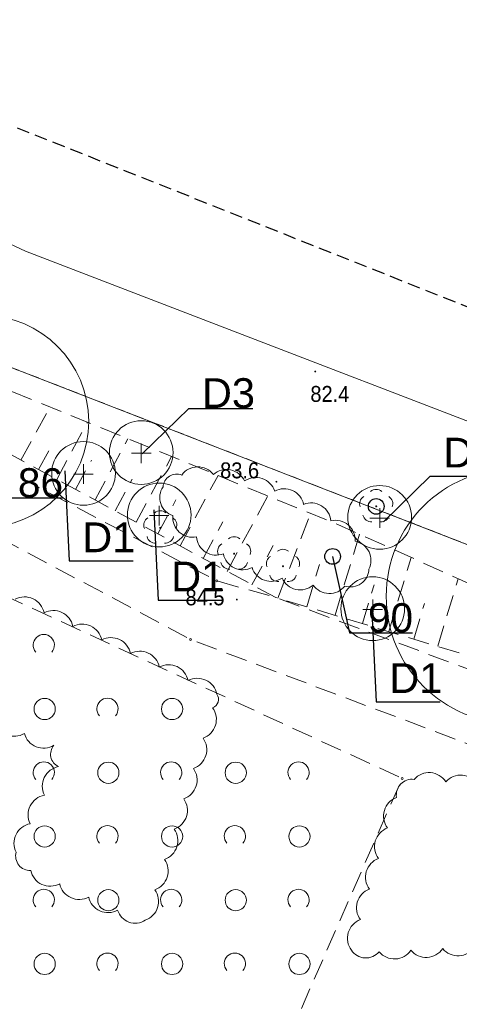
# Model space of a CAD drawing. Header units: metres. Extents: x 6540907 to 6541833, y 5893434 to 5894895.
# Tile 128 of 256: x 6541266 to 6541286, y 5894238 to 5894284. Entities that reach past the tile are written whole.
import ezdxf
from ezdxf import colors
from ezdxf.entities.mleader import LeaderData, LeaderLine
from ezdxf.math import Vec2, Vec3

# ---------------------------------------------------------------- set-up
doc = ezdxf.new("R2010")
doc.units = ezdxf.units.M
doc.header["$MEASUREMENT"] = 0
for name, pattern in [('1.0_0.5', [1.5, 1, -0.5]), ('2', [0.9, 0.6, -0.3]), ('219-500', [0, 0]), ('egug-500', [1, 0.5, -0.5])]:
    doc.linetypes.add(name, pattern=pattern)
doc.layers.get('0').update_dxf_attribs({"color": 2, "linetype": 'CONTINUOUS', "lineweight": 5})
for name, color, linetype, lineweight in [('140-Punkty robocze', 251, 'CONTINUOUS', 9), ('218-kontur użytku gruntowego', 251, 'CONTINUOUS', 9), ('219-działka ewidencyjna', 152, 'CONTINUOUS', 18), ('chodnik', 251, 'CONTINUOUS', 9), ('drzewo liściaste', 251, 'CONTINUOUS', 9), ('pikieta naturalna', 251, 'CONTINUOUS', 9), ('pikieta naturalna-Atr2', 251, 'CONTINUOUS', 9), ('skarpa nieumocniona', 251, 'CONTINUOUS', 9), ('woda stojąca', 251, 'CONTINUOUS', 9), ('z_i_drzewa_liściste_korony', 66, 'CONTINUOUS', 20), ('z_i_drzewa_opis', 7, 'CONTINUOUS', 25), ('z_n_kom_alnus glutinosa', 162, 'CONTINUOUS', 20), ('z_nas_kom_populus tremula', 162, 'CONTINUOUS', 20), ('z_nas_kom_salix', 162, 'CONTINUOUS', 20), ('zadrzewienie  zakrzewienie', 252, 'CONTINUOUS', 15), ('Zakres', 252, 'CONTINUOUS', 15)]:
    doc.layers.add(name, color=color, linetype=linetype, lineweight=lineweight)
doc.layers.add('z_i_masywy_grupy', color=7, linetype='CONTINUOUS', lineweight=13, true_color=0x7f926c)
doc.styles.add('Opisowy', font='arial.ttf')
doc.styles.get("Standard").update_dxf_attribs({"font": 'Arial', "width": 0.75})

# ---------------------------------------------------------------- blocks, each defined once
blk = doc.blocks.new('PW01')
at = {"linetype": 'Continuous', "lineweight": 13}
h = blk.add_hatch(color=0, dxfattribs=at)
edge = h.paths.add_edge_path()
edge.add_arc((0, 0), 0.045, 0, 360)
blk = doc.blocks.new('OTZK1')
at = {"color": 0, "linetype": 'Continuous'}
blk.add_circle((0, 0), 0.5, dxfattribs=at)
blk = doc.blocks.new('OTZK2')
at = {"color": 0, "linetype": 'Continuous'}
blk.add_arc((0, 0), 0.5, 318.85, 221.162, dxfattribs=at)
blk = doc.blocks.new('OP021')
at = {"linetype": 'Continuous', "lineweight": 13}
h = blk.add_hatch(color=0, dxfattribs=at)
edge = h.paths.add_edge_path()
edge.add_arc((0, 0), 0.05, 0, 360)
at = {"color": 0, "linetype": 'Continuous', "lineweight": 13}
for centre, start, end in [((-0.38, 0.124), 121.308, 202.548), ((0, 0.4), 49.272, 130.728), ((0.38, 0.124), 337.452, 58.692), ((-0.235, -0.324), 193.221, 274.871), ((0.235, -0.324), 265.129, 346.779)]:
    blk.add_arc(centre, 0.4, start, end, dxfattribs=at)
blk = doc.blocks.new('PIKIETA')
at = {"color": 0}
blk.add_circle((0, 0), 0.045, dxfattribs=at)
blk = doc.blocks.new('_None')
blk = doc.blocks.new('punkt')
h = blk.add_hatch()
h.set_pattern_fill('ANSI32', color=256, scale=0.2)
h.set_pattern_definition([(45, (-4781848.87, -5644337.08), (-1.34703841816, 1.34703841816), []), (45, (-4781847.972, -5644337.08), (-1.34703841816, 1.34703841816), [])])
edge = h.paths.add_edge_path()
edge.add_arc((0, 0), 0.243, 0, 360)
blk.add_circle((0, 0), 0.243)
blk = doc.blocks.new('d')
at = {"linetype": 'Continuous'}
for points in [[(0.461, 0), (-0.461, 0)], [(0, 0.461), (0, -0.461)]]:
    blk.add_lwpolyline(points, dxfattribs=at)
blk.add_circle((0, 0.031), 1.5, dxfattribs=at)

msp = doc.modelspace()

# ---------------------------------------------------------------- linework, layer by layer
at = {"layer": '218-kontur użytku gruntowego', "linetype": 'egug-500', "lineweight": 18, "flags": 128}
for points in [[(6541308.83, 5894251.038), (6541244.66, 5894275.948)], [(6541244.66, 5894275.948), (6541308.83, 5894251.038)]]:
    msp.add_lwpolyline(points, dxfattribs=at)
at = {"layer": '219-działka ewidencyjna', "linetype": '219-500', "lineweight": 18, "flags": 128}
msp.add_lwpolyline([(6541308.83, 5894251.038), (6541244.66, 5894275.948)], dxfattribs=at)
at = {"layer": 'chodnik', "linetype": '1.0_0.5', "lineweight": 18, "flags": 128}
msp.add_lwpolyline([(6541148.09, 5894266.608), (6541121.4, 5894253.108), (6541122.75, 5894251.218), (6541149.27, 5894263.848), (6541185.84, 5894277.468), (6541214.53, 5894280.958), (6541220.14, 5894280.468), (6541232.78, 5894276.948), (6541273.74, 5894255.128), (6541292.32, 5894248.138), (6541299.58, 5894246.488), (6541311.46, 5894246.228), (6541320.71, 5894247.928), (6541358.75, 5894259.418), (6541381.84, 5894259.168), (6541383.11, 5894258.688), (6541394.29, 5894255.868), (6541417.15, 5894246.908), (6541419.74, 5894244.818), (6541430.87, 5894235.068), (6541433.75, 5894232.708), (6541442.13, 5894221.108), (6541450.88, 5894208.258), (6541461.26, 5894194.908), (6541472.88, 5894183.518), (6541484.16, 5894175.358), (6541492.85, 5894170.438), (6541512, 5894163.558), (6541515.21, 5894162.958), (6541516.3, 5894165.558), (6541512.94, 5894166.398), (6541494.11, 5894173.178), (6541485.78, 5894177.878), (6541474.82, 5894185.818), (6541463.5, 5894196.908), (6541453.3, 5894210.018), (6541444.59, 5894222.828), (6541435.95, 5894234.788), (6541432.81, 5894237.358), (6541421.67, 5894247.118), (6541418.67, 5894249.528), (6541395.21, 5894258.728), (6541384.01, 5894261.548), (6541382.4, 5894262.168), (6541358.33, 5894262.418), (6541320.17, 5894250.908), (6541310.58, 5894248.848), (6541305.73, 5894248.828), (6541301.24, 5894249.028), (6541301.24, 5894249.028), (6541293.42, 5894251.278), (6541277.75, 5894257.108), (6541274.98, 5894257.888), (6541233.63, 5894279.558), (6541220.53, 5894283.528), (6541214.73, 5894283.598), (6541185.16, 5894280.418)], close=True, dxfattribs=at)
at = {"layer": 'skarpa nieumocniona', "linetype": '1.0_0.5', "lineweight": 18, "flags": 128}
msp.add_lwpolyline([(6541238.86, 5894282.658), (6541222.53, 5894292.678), (6541210.27, 5894298.348), (6541202.83, 5894299.098), (6541175.26, 5894298.768), (6541172.11, 5894297.428), (6541146.54, 5894285.048), (6541121.4, 5894270.348), (6541116.81, 5894264.988), (6541123.07, 5894268.238), (6541147.87, 5894282.508), (6541176.95, 5894296.368), (6541201.06, 5894296.188), (6541202.53, 5894296.088), (6541208.92, 5894295.108), (6541221.57, 5894290.368), (6541245.99, 5894275.438), (6541263.08, 5894265.018), (6541277.75, 5894257.108), (6541302.09, 5894249.758), (6541317.41, 5894250.828), (6541352.27, 5894260.858), (6541358.33, 5894262.418), (6541366.33, 5894262.978), (6541360.81, 5894263.338), (6541351.4, 5894263.938), (6541327.52, 5894257.608), (6541315.64, 5894254.238), (6541306.2, 5894252.618), (6541295.24, 5894253.978), (6541280.67, 5894260.548), (6541263.34, 5894267.618), (6541258.09, 5894270.738)], close=True, dxfattribs=at)
for points in [[(6541265.75, 5894263.578), (6541267.11, 5894266.078)], [(6541267.44, 5894262.668), (6541268.88, 5894265.358)], [(6541269.24, 5894261.698), (6541270.79, 5894264.578)], [(6541266.58, 5894263.128), (6541267.28, 5894264.428)], [(6541271.17, 5894260.658), (6541272.84, 5894263.748)], [(6541268.32, 5894262.188), (6541269.07, 5894263.578)], [(6541270.19, 5894261.188), (6541270.99, 5894262.678)], [(6541273.24, 5894259.538), (6541275.03, 5894262.848)], [(6541275.46, 5894258.338), (6541277.38, 5894261.888)], [(6541272.19, 5894260.108), (6541273.05, 5894261.708)], [(6541277.85, 5894257.078), (6541279.4, 5894261.068)], [(6541274.33, 5894258.948), (6541275.26, 5894260.668)], [(6541280.54, 5894256.268), (6541281.7, 5894260.088)], [(6541276.63, 5894257.708), (6541277.62, 5894259.548)], [(6541283.07, 5894255.498), (6541284.12, 5894258.988)], [(6541279.21, 5894256.668), (6541279.81, 5894258.658)], [(6541281.83, 5894255.878), (6541282.38, 5894257.698)], [(6541285.38, 5894254.808), (6541286.34, 5894257.988)], [(6541284.25, 5894255.148), (6541284.75, 5894256.818)]]:
    msp.add_lwpolyline(points, dxfattribs=at)
at = {"layer": 'woda stojąca', "linetype": 'Continuous', "lineweight": 18, "flags": 128}
msp.add_lwpolyline([(6541063.19, 5894246.088), (6541068.21, 5894250.668), (6541072.59, 5894255.888), (6541074.57, 5894258.978), (6541086.39, 5894262.458), (6541096.18, 5894263.598), (6541105.39, 5894267.078), (6541116.8, 5894272.458), (6541141.83, 5894291.668), (6541172.37, 5894303.688), (6541190.02, 5894309.528), (6541205.73, 5894305.568), (6541217.2, 5894301.948), (6541235.79, 5894287.538), (6541265.97, 5894273.418), (6541297.72, 5894261.208), (6541316.24, 5894260.738), (6541351.89, 5894275.738), (6541367.34, 5894279.258), (6541389.88, 5894276.588)], dxfattribs=at)
at = {"layer": 'z_i_drzewa_liściste_korony', "linetype": 'Continuous'}
for centre, radius in [((6541263.941, 5894265.395), 5), ((6541288.952, 5894257.164), 6)]:
    msp.add_circle(centre, radius, dxfattribs=at)
at = {"layer": 'z_i_masywy_grupy', "linetype": 'Continuous'}
msp.add_lwpolyline([(6541272.441, 5894262.317, 0.5), (6541272.902, 5894260.963, 0.5), (6541274.013, 5894259.961, 0.5), (6541275.281, 5894259.162, 0.5), (6541276.635, 5894258.519, 0.5), (6541278.049, 5894258.02, 0.5), (6541279.511, 5894257.69, 0.5), (6541281.005, 5894257.645, 0.5), (6541282.136, 5894258.442, 0.5), (6541281.493, 5894259.751, 0.5), (6541280.349, 5894260.718, 0.5), (6541279.064, 5894261.49, 0.5), (6541277.701, 5894262.114, 0.5), (6541276.281, 5894262.593, 0.5), (6541274.813, 5894262.893, 0.5), (6541273.32, 5894262.874, 0.5)], format="xyb", close=True, dxfattribs=at)
for points in [[(6541264.517, 5894251.263, 0.5), (6541265.909, 5894250.706, 0.5), (6541267.302, 5894250.148, 0.5), (6541267.519, 5894249.142, 0.5), (6541266.852, 5894247.798, 0.5), (6541266.186, 5894246.454, 0.5), (6541265.519, 5894245.11, 0.5), (6541266.208, 5894244.248, 0.5), (6541267.573, 5894243.626, 0.5), (6541268.938, 5894243.003, 0.5), (6541270.303, 5894242.381, 0.5), (6541271.601, 5894241.91, 0.5), (6541272.054, 5894243.34, 0.5), (6541272.508, 5894244.769, 0.5), (6541272.962, 5894246.199, 0.5), (6541273.416, 5894247.629, 0.5), (6541273.87, 5894249.059, 0.5), (6541274.324, 5894250.488, 0.5), (6541274.778, 5894251.918, 0.5), (6541274.979, 5894252.553, 0.5), (6541273.622, 5894253.192, 0.5), (6541272.265, 5894253.831, 0.5), (6541270.908, 5894254.47, 0.5), (6541269.551, 5894255.108, 0.5), (6541268.193, 5894255.747, 0.5), (6541266.836, 5894256.386, 0.5), (6541265.479, 5894257.025, 0.5)], [(6541287.256, 5894248.31, 0.5), (6541285.761, 5894248.427, 0.5), (6541284.265, 5894248.543, 0.5), (6541283.436, 5894247.693, 0.5), (6541283.011, 5894246.254, 0.5), (6541282.586, 5894244.815, 0.5), (6541282.161, 5894243.377, 0.5), (6541281.736, 5894241.938, 0.5), (6541281.311, 5894240.5, 0.5), (6541282.617, 5894240.423, 0.5), (6541284.115, 5894240.497, 0.5), (6541285.613, 5894240.572, 0.5), (6541287.112, 5894240.647, 0.5)]]:
    msp.add_lwpolyline(points, format="xyb", dxfattribs=at)
at = {"layer": 'zadrzewienie  zakrzewienie', "linetype": '1.0_0.5', "lineweight": 18, "flags": 128}
msp.add_lwpolyline([(6541044.04, 5894156.768), (6541052.84, 5894163.428), (6541069.7, 5894175.078), (6541101.31, 5894200.358), (6541129.24, 5894208.168), (6541152.03, 5894225.128), (6541169.97, 5894235.268), (6541187.83, 5894231.338), (6541224.49, 5894232.178), (6541248.1, 5894226.278), (6541267.08, 5894210.648), (6541283.7, 5894248.588), (6541223.9, 5894276.088), (6541201.6, 5894276.988), (6541164.6, 5894267.588), (6541087.7, 5894232.188), (6541061.02, 5894214.688), (6541036.66, 5894196.188), (6541017.58, 5894183.318), (6541015.78, 5894180.798), (6541016.59, 5894177.738), (6541020.64, 5894173.868)], close=True, dxfattribs=at)
at = {"layer": 'Zakres', "linetype": '2', "lineweight": 25, "flags": 128}
msp.add_lwpolyline([(6541682.61, 5894095.007), (6541557.28, 5894200.188), (6541380.44, 5894273.688), (6541307.38, 5894262.598), (6541211.66, 5894300.638), (6541170.76, 5894305.568), (6541137.92, 5894291.268), (6541058.11, 5894283.298), (6540997.5, 5894230.068), (6540930.81, 5894138.998)], dxfattribs=at)

# ---------------------------------------------------------------- block references
at = {"layer": '140-Punkty robocze', "linetype": 'Continuous', "lineweight": 13}
for p in [(6541274.98, 5894257.888), (6541273.74, 5894255.128), (6541283.7, 5894248.588)]:
    msp.add_blockref('PIKIETA', p, dxfattribs=at)
at = {"layer": 'drzewo liściaste', "linetype": 'Continuous', "lineweight": 18}
for p in [(6541282.48, 5894261.398), (6541282.48, 5894261.398), (6541282.48, 5894261.398), (6541272.31, 5894260.388), (6541272.31, 5894260.388), (6541272.31, 5894260.388), (6541275.79, 5894259.168), (6541275.79, 5894259.168), (6541275.79, 5894259.168), (6541278.09, 5894258.578), (6541278.09, 5894258.578), (6541278.09, 5894258.578)]:
    msp.add_blockref('OP021', p, dxfattribs=at)
at = {"layer": 'pikieta naturalna', "linetype": 'Continuous', "lineweight": 13}
for p in [(6541279.61, 5894267.748), (6541277.78, 5894262.558), (6541275.92, 5894257.008)]:
    msp.add_blockref('PW01', p, dxfattribs=at)
at = {"layer": 'z_i_drzewa_opis', "ltscale": 0.01, "xscale": 1.520278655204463, "yscale": 1.520278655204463, "zscale": 1.520278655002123}
for p in [(6541282.481, 5894261.395), (6541280.428, 5894259.038)]:
    msp.add_blockref('punkt', p, dxfattribs=at)
at = {"layer": 'z_n_kom_alnus glutinosa', "linetype": 'Continuous'}
for p in [(6541268.695, 5894262.919), (6541272.26, 5894260.96), (6541282.317, 5894256.549)]:
    msp.add_blockref('d', p, dxfattribs=at)
at = {"layer": 'z_nas_kom_populus tremula', "linetype": 'Continuous'}
msp.add_blockref('d', (6541282.644, 5894260.847), dxfattribs=at)
at = {"layer": 'z_nas_kom_salix', "linetype": 'Continuous'}
msp.add_blockref('d', (6541271.414, 5894263.9), dxfattribs=at)
at = {"layer": 'zadrzewienie  zakrzewienie', "linetype": 'Continuous', "lineweight": 18}
for name, p in [('OTZK2', (6541266.824, 5894254.865)), ('OTZK1', (6541266.866, 5894251.854)), ('OTZK2', (6541269.824, 5894251.865)), ('OTZK1', (6541272.866, 5894251.854)), ('OTZK2', (6541266.824, 5894248.865)), ('OTZK1', (6541269.866, 5894248.854)), ('OTZK2', (6541272.824, 5894248.865)), ('OTZK1', (6541275.866, 5894248.854)), ('OTZK2', (6541278.824, 5894248.865)), ('OTZK1', (6541266.866, 5894245.854)), ('OTZK2', (6541269.824, 5894245.865)), ('OTZK1', (6541272.866, 5894245.854)), ('OTZK2', (6541275.824, 5894245.865)), ('OTZK1', (6541278.866, 5894245.854)), ('OTZK2', (6541266.824, 5894242.865)), ('OTZK1', (6541269.866, 5894242.854)), ('OTZK2', (6541272.824, 5894242.865)), ('OTZK1', (6541275.866, 5894242.854)), ('OTZK2', (6541278.824, 5894242.865)), ('OTZK2', (6541269.824, 5894239.865)), ('OTZK2', (6541275.824, 5894239.865)), ('OTZK1', (6541266.866, 5894239.854)), ('OTZK1', (6541272.866, 5894239.854)), ('OTZK1', (6541278.866, 5894239.854))]:
    msp.add_blockref(name, p, dxfattribs=at)

# ---------------------------------------------------------------- texts
at = {"layer": 'pikieta naturalna-Atr2', "width": 0.9}
for s, p in [('82.4', (6541279.38, 5894266.318)), ('83.6', (6541275.13, 5894262.718)), ('84.5', (6541273.5, 5894256.738))]:
    msp.add_text(s, height=0.75, dxfattribs=at).set_placement(p)

# ---------------------------------------------------------------- leaders
at = {"layer": 'z_i_drzewa_opis'}
ml = msp.add_multileader_mtext('Standard', dxfattribs=at)
ml.set_content('D3', color=256, style='Opisowy')
ml.set_leader_properties()
ml.set_arrow_properties(name='NONE')
ml.build(insert=Vec2(0, 0))
ml.multileader.update_dxf_attribs({"has_dogleg": 0, "text_left_attachment_type": 6, "text_right_attachment_type": 5, "text_top_attachment_type": 0, "text_bottom_attachment_type": 0, "dogleg_length": 1.914, "arrow_head_size": 4.904})
ctx = ml.context
ctx.base_point, ctx.char_height, ctx.arrow_head_size, ctx.landing_gap_size, ctx.plane_origin = Vec3(6541273.658, 5894266.007), 1.4, 4.904, 0.613, Vec3(6541268.498, 5894262.938)
ctx.left_attachment, ctx.right_attachment, ctx.attachment_type = 6, 5, 2
notes = []
notes.append((ctx, [(1, (1, 1, 0), (6541271.529, 5894266.007), (1, 0), 2.128, [(0, [(6541271.453, 5894263.867), (6541273.658, 5894266.007), (6541273.658, 5894266.007), (6541273.658, 5894266.007), (6541273.658, 5894266.007), (6541273.658, 5894266.007), (6541273.658, 5894266.007), (6541273.658, 5894266.007), (6541273.658, 5894266.007), (6541273.658, 5894266.007), (6541273.658, 5894266.007), (6541273.658, 5894266.007), (6541273.658, 5894266.007), (6541273.658, 5894266.007), (6541273.658, 5894266.007), (6541273.658, 5894266.007), (6541273.658, 5894266.007), (6541273.658, 5894266.007), (6541273.658, 5894266.007), (6541273.658, 5894266.007), (6541273.658, 5894266.007), (6541273.658, 5894266.007), (6541273.658, 5894266.007), (6541273.658, 5894266.007), (6541273.658, 5894266.007), (6541273.658, 5894266.007), (6541273.658, 5894266.007), (6541273.658, 5894266.007), (6541273.658, 5894266.007), (6541273.658, 5894266.007), (6541273.658, 5894266.007), (6541273.658, 5894266.007), (6541273.658, 5894266.007), (6541273.658, 5894266.007), (6541273.658, 5894266.007), (6541273.658, 5894266.007), (6541273.658, 5894266.007), (6541273.658, 5894266.007), (6541273.658, 5894266.007), (6541273.658, 5894266.007), (6541273.658, 5894266.007), (6541273.658, 5894266.007), (6541273.658, 5894266.007), (6541273.658, 5894266.007), (6541273.658, 5894266.007), (6541273.658, 5894266.007), (6541273.658, 5894266.007), (6541273.658, 5894266.007), (6541273.658, 5894266.007), (6541273.658, 5894266.007), (6541273.658, 5894266.007), (6541273.658, 5894266.007), (6541273.658, 5894266.007), (6541273.658, 5894266.007), (6541273.658, 5894266.007), (6541273.658, 5894266.007), (6541273.658, 5894266.007), (6541273.658, 5894266.007), (6541273.658, 5894266.007), (6541273.658, 5894266.007), (6541273.658, 5894266.007), (6541273.658, 5894266.007), (6541273.658, 5894266.007), (6541273.658, 5894266.007), (6541273.658, 5894266.007), (6541273.658, 5894266.007), (6541273.658, 5894266.007), (6541273.658, 5894266.007), (6541273.658, 5894266.007), (6541273.658, 5894266.007), (6541273.658, 5894266.007), (6541273.658, 5894266.007), (6541273.658, 5894266.007), (6541273.658, 5894266.007), (6541273.658, 5894266.007), (6541273.658, 5894266.007), (6541273.658, 5894266.007), (6541273.658, 5894266.007), (6541273.658, 5894266.007), (6541273.658, 5894266.007), (6541273.658, 5894266.007), (6541273.658, 5894266.007), (6541273.658, 5894266.007), (6541273.658, 5894266.007), (6541273.658, 5894266.007), (6541273.658, 5894266.007), (6541273.658, 5894266.007), (6541273.658, 5894266.007), (6541273.658, 5894266.007), (6541273.658, 5894266.007), (6541273.658, 5894266.007), (6541273.658, 5894266.007), (6541273.658, 5894266.007), (6541273.658, 5894266.007), (6541273.658, 5894266.007), (6541273.658, 5894266.007), (6541273.658, 5894266.007), (6541273.658, 5894266.007), (6541273.658, 5894266.007), (6541273.658, 5894266.007), (6541273.658, 5894266.007), (6541273.658, 5894266.007), (6541273.658, 5894266.007), (6541273.658, 5894266.007), (6541273.658, 5894266.007), (6541273.658, 5894266.007), (6541273.658, 5894266.007), (6541273.658, 5894266.007), (6541273.658, 5894266.007), (6541273.658, 5894266.007), (6541273.658, 5894266.007), (6541273.658, 5894266.007), (6541273.658, 5894266.007), (6541273.658, 5894266.007), (6541273.658, 5894266.007), (6541273.658, 5894266.007), (6541273.658, 5894266.007), (6541273.658, 5894266.007), (6541273.658, 5894266.007), (6541273.658, 5894266.007), (6541273.658, 5894266.007), (6541273.658, 5894266.007)], 256, [])])]))
ctx.mtext.insert, ctx.mtext.flow_direction = Vec3(6541274.271, 5894267.432), 5
ml = msp.add_multileader_mtext('Standard', dxfattribs=at)
ml.set_content('86', color=256, style='Opisowy')
ml.set_leader_properties()
ml.set_arrow_properties(name='NONE')
ml.build(insert=Vec2(0, 0))
ml.multileader.update_dxf_attribs({"has_dogleg": 0, "text_left_attachment_type": 6, "text_right_attachment_type": 5, "text_top_attachment_type": 0, "text_bottom_attachment_type": 0, "dogleg_length": 1.914, "arrow_head_size": 7.005})
ctx = ml.context
ctx.base_point, ctx.char_height, ctx.arrow_head_size, ctx.landing_gap_size, ctx.plane_origin = Vec3(6541264.73, 5894261.803), 1.3683, 7.005, 0.876, Vec3(6541257.358, 5894257.419)
ctx.left_attachment, ctx.right_attachment, ctx.attachment_type = 6, 5, 2
notes.append((ctx, [(1, (1, 1, 0), (6541261.689, 5894261.803), (1, 0), 3.041, [(0, [(6541263.941, 5894265.395), (6541264.73, 5894261.803), (6541264.73, 5894261.803), (6541264.73, 5894261.803), (6541264.73, 5894261.803), (6541264.73, 5894261.803), (6541264.73, 5894261.803), (6541264.73, 5894261.803), (6541264.73, 5894261.803), (6541264.73, 5894261.803), (6541264.73, 5894261.803), (6541264.73, 5894261.803), (6541264.73, 5894261.803), (6541264.73, 5894261.803), (6541264.73, 5894261.803), (6541264.73, 5894261.803), (6541264.73, 5894261.803), (6541264.73, 5894261.803), (6541264.73, 5894261.803), (6541264.73, 5894261.803), (6541264.73, 5894261.803), (6541264.73, 5894261.803), (6541264.73, 5894261.803), (6541264.73, 5894261.803), (6541264.73, 5894261.803), (6541264.73, 5894261.803), (6541264.73, 5894261.803), (6541264.73, 5894261.803), (6541264.73, 5894261.803), (6541264.73, 5894261.803), (6541264.73, 5894261.803), (6541264.73, 5894261.803), (6541264.73, 5894261.803), (6541264.73, 5894261.803), (6541264.73, 5894261.803), (6541264.73, 5894261.803), (6541264.73, 5894261.803), (6541264.73, 5894261.803), (6541264.73, 5894261.803), (6541264.73, 5894261.803), (6541264.73, 5894261.803), (6541264.73, 5894261.803), (6541264.73, 5894261.803), (6541264.73, 5894261.803), (6541264.73, 5894261.803), (6541264.73, 5894261.803), (6541264.73, 5894261.803), (6541264.73, 5894261.803), (6541264.73, 5894261.803), (6541264.73, 5894261.803), (6541264.73, 5894261.803), (6541264.73, 5894261.803), (6541264.73, 5894261.803), (6541264.73, 5894261.803), (6541264.73, 5894261.803), (6541264.73, 5894261.803), (6541264.73, 5894261.803), (6541264.73, 5894261.803), (6541264.73, 5894261.803), (6541264.73, 5894261.803), (6541264.73, 5894261.803), (6541264.73, 5894261.803), (6541264.73, 5894261.803), (6541264.73, 5894261.803), (6541264.73, 5894261.803), (6541264.73, 5894261.803), (6541264.73, 5894261.803), (6541264.73, 5894261.803), (6541264.73, 5894261.803), (6541264.73, 5894261.803), (6541264.73, 5894261.803), (6541264.73, 5894261.803), (6541264.73, 5894261.803), (6541264.73, 5894261.803), (6541264.73, 5894261.803), (6541264.73, 5894261.803), (6541264.73, 5894261.803), (6541264.73, 5894261.803), (6541264.73, 5894261.803), (6541264.73, 5894261.803), (6541264.73, 5894261.803), (6541264.73, 5894261.803), (6541264.73, 5894261.803), (6541264.73, 5894261.803), (6541264.73, 5894261.803), (6541264.73, 5894261.803), (6541264.73, 5894261.803), (6541264.73, 5894261.803), (6541264.73, 5894261.803), (6541264.73, 5894261.803), (6541264.73, 5894261.803), (6541264.73, 5894261.803), (6541264.73, 5894261.803), (6541264.73, 5894261.803), (6541264.73, 5894261.803), (6541264.73, 5894261.803), (6541264.73, 5894261.803), (6541264.73, 5894261.803), (6541264.73, 5894261.803), (6541264.73, 5894261.803), (6541264.73, 5894261.803), (6541264.73, 5894261.803), (6541264.73, 5894261.803), (6541264.73, 5894261.803), (6541264.73, 5894261.803), (6541264.73, 5894261.803), (6541264.73, 5894261.803), (6541264.73, 5894261.803), (6541264.73, 5894261.803), (6541264.73, 5894261.803), (6541264.73, 5894261.803), (6541264.73, 5894261.803), (6541264.73, 5894261.803), (6541264.73, 5894261.803), (6541264.73, 5894261.803), (6541264.73, 5894261.803), (6541264.73, 5894261.803), (6541264.73, 5894261.803), (6541264.73, 5894261.803), (6541264.73, 5894261.803), (6541264.73, 5894261.803), (6541264.73, 5894261.803), (6541264.73, 5894261.803), (6541264.73, 5894261.803), (6541264.73, 5894261.803), (6541264.73, 5894261.803)], 256, [])])]))
ctx.mtext.insert, ctx.mtext.flow_direction = Vec3(6541265.605, 5894263.194), 5
ml = msp.add_multileader_mtext('Standard', dxfattribs=at)
ml.set_content('D2', color=256, style='Opisowy')
ml.set_leader_properties()
ml.set_arrow_properties(name='NONE')
ml.build(insert=Vec2(0, 0))
ml.multileader.update_dxf_attribs({"has_dogleg": 0, "text_left_attachment_type": 6, "text_right_attachment_type": 5, "text_top_attachment_type": 0, "text_bottom_attachment_type": 0, "dogleg_length": 1.914, "arrow_head_size": 4.904})
ctx = ml.context
ctx.base_point, ctx.char_height, ctx.arrow_head_size, ctx.landing_gap_size, ctx.plane_origin = Vec3(6541285.027, 5894262.815), 1.4, 4.904, 0.613, Vec3(6541279.868, 5894259.747)
ctx.left_attachment, ctx.right_attachment, ctx.attachment_type = 6, 5, 2
notes.append((ctx, [(1, (1, 1, 0), (6541282.899, 5894262.815), (1, 0), 2.128, [(0, [(6541282.823, 5894260.676), (6541285.027, 5894262.815), (6541285.027, 5894262.815), (6541285.027, 5894262.815), (6541285.027, 5894262.815), (6541285.027, 5894262.815), (6541285.027, 5894262.815), (6541285.027, 5894262.815), (6541285.027, 5894262.815), (6541285.027, 5894262.815), (6541285.027, 5894262.815), (6541285.027, 5894262.815), (6541285.027, 5894262.815), (6541285.027, 5894262.815), (6541285.027, 5894262.815), (6541285.027, 5894262.815), (6541285.027, 5894262.815), (6541285.027, 5894262.815), (6541285.027, 5894262.815), (6541285.027, 5894262.815), (6541285.027, 5894262.815), (6541285.027, 5894262.815), (6541285.027, 5894262.815), (6541285.027, 5894262.815), (6541285.027, 5894262.815), (6541285.027, 5894262.815), (6541285.027, 5894262.815), (6541285.027, 5894262.815), (6541285.027, 5894262.815), (6541285.027, 5894262.815), (6541285.027, 5894262.815), (6541285.027, 5894262.815), (6541285.027, 5894262.815), (6541285.027, 5894262.815), (6541285.027, 5894262.815), (6541285.027, 5894262.815), (6541285.027, 5894262.815), (6541285.027, 5894262.815), (6541285.027, 5894262.815), (6541285.027, 5894262.815), (6541285.027, 5894262.815), (6541285.027, 5894262.815), (6541285.027, 5894262.815), (6541285.027, 5894262.815), (6541285.027, 5894262.815), (6541285.027, 5894262.815), (6541285.027, 5894262.815), (6541285.027, 5894262.815), (6541285.027, 5894262.815), (6541285.027, 5894262.815), (6541285.027, 5894262.815), (6541285.027, 5894262.815), (6541285.027, 5894262.815), (6541285.027, 5894262.815), (6541285.027, 5894262.815), (6541285.027, 5894262.815), (6541285.027, 5894262.815), (6541285.027, 5894262.815), (6541285.027, 5894262.815), (6541285.027, 5894262.815), (6541285.027, 5894262.815), (6541285.027, 5894262.815), (6541285.027, 5894262.815), (6541285.027, 5894262.815), (6541285.027, 5894262.815), (6541285.027, 5894262.815), (6541285.027, 5894262.815), (6541285.027, 5894262.815), (6541285.027, 5894262.815), (6541285.027, 5894262.815), (6541285.027, 5894262.815), (6541285.027, 5894262.815), (6541285.027, 5894262.815), (6541285.027, 5894262.815), (6541285.027, 5894262.815), (6541285.027, 5894262.815), (6541285.027, 5894262.815), (6541285.027, 5894262.815), (6541285.027, 5894262.815), (6541285.027, 5894262.815), (6541285.027, 5894262.815), (6541285.027, 5894262.815), (6541285.027, 5894262.815), (6541285.027, 5894262.815), (6541285.027, 5894262.815), (6541285.027, 5894262.815), (6541285.027, 5894262.815), (6541285.027, 5894262.815), (6541285.027, 5894262.815), (6541285.027, 5894262.815), (6541285.027, 5894262.815), (6541285.027, 5894262.815), (6541285.027, 5894262.815), (6541285.027, 5894262.815), (6541285.027, 5894262.815), (6541285.027, 5894262.815), (6541285.027, 5894262.815), (6541285.027, 5894262.815), (6541285.027, 5894262.815), (6541285.027, 5894262.815), (6541285.027, 5894262.815), (6541285.027, 5894262.815), (6541285.027, 5894262.815), (6541285.027, 5894262.815), (6541285.027, 5894262.815), (6541285.027, 5894262.815), (6541285.027, 5894262.815), (6541285.027, 5894262.815), (6541285.027, 5894262.815), (6541285.027, 5894262.815), (6541285.027, 5894262.815), (6541285.027, 5894262.815), (6541285.027, 5894262.815), (6541285.027, 5894262.815), (6541285.027, 5894262.815), (6541285.027, 5894262.815), (6541285.027, 5894262.815), (6541285.027, 5894262.815), (6541285.027, 5894262.815), (6541285.027, 5894262.815), (6541285.027, 5894262.815), (6541285.027, 5894262.815)], 256, [])])]))
ctx.mtext.insert, ctx.mtext.flow_direction = Vec3(6541285.64, 5894264.63), 5
ml = msp.add_multileader_mtext('Standard', dxfattribs=at)
ml.set_content('D1', color=256, style='Opisowy')
ml.set_leader_properties()
ml.set_arrow_properties(name='NONE')
ml.build(insert=Vec2(0, 0))
ml.multileader.update_dxf_attribs({"has_dogleg": 0, "text_left_attachment_type": 6, "text_right_attachment_type": 5, "text_top_attachment_type": 0, "text_bottom_attachment_type": 0, "dogleg_length": 1.914, "arrow_head_size": 4.904})
ctx = ml.context
ctx.base_point, ctx.char_height, ctx.arrow_head_size, ctx.landing_gap_size, ctx.plane_origin = Vec3(6541268.022, 5894258.826), 1.4, 4.904, 0.613, Vec3(6541262.863, 5894255.757)
ctx.left_attachment, ctx.right_attachment, ctx.attachment_type = 6, 5, 2
notes.append((ctx, [(1, (1, 1, 0), (6541265.894, 5894258.826), (1, 0), 2.128, [(0, [(6541267.816, 5894263.075), (6541268.022, 5894258.826), (6541268.022, 5894258.826), (6541268.022, 5894258.826), (6541268.022, 5894258.826), (6541268.022, 5894258.826), (6541268.022, 5894258.826), (6541268.022, 5894258.826), (6541268.022, 5894258.826), (6541268.022, 5894258.826), (6541268.022, 5894258.826), (6541268.022, 5894258.826), (6541268.022, 5894258.826), (6541268.022, 5894258.826), (6541268.022, 5894258.826), (6541268.022, 5894258.826), (6541268.022, 5894258.826), (6541268.022, 5894258.826), (6541268.022, 5894258.826), (6541268.022, 5894258.826), (6541268.022, 5894258.826), (6541268.022, 5894258.826), (6541268.022, 5894258.826), (6541268.022, 5894258.826), (6541268.022, 5894258.826), (6541268.022, 5894258.826), (6541268.022, 5894258.826), (6541268.022, 5894258.826), (6541268.022, 5894258.826), (6541268.022, 5894258.826), (6541268.022, 5894258.826), (6541268.022, 5894258.826), (6541268.022, 5894258.826), (6541268.022, 5894258.826), (6541268.022, 5894258.826), (6541268.022, 5894258.826), (6541268.022, 5894258.826), (6541268.022, 5894258.826), (6541268.022, 5894258.826), (6541268.022, 5894258.826), (6541268.022, 5894258.826), (6541268.022, 5894258.826), (6541268.022, 5894258.826), (6541268.022, 5894258.826), (6541268.022, 5894258.826), (6541268.022, 5894258.826), (6541268.022, 5894258.826), (6541268.022, 5894258.826), (6541268.022, 5894258.826), (6541268.022, 5894258.826), (6541268.022, 5894258.826), (6541268.022, 5894258.826), (6541268.022, 5894258.826), (6541268.022, 5894258.826), (6541268.022, 5894258.826), (6541268.022, 5894258.826), (6541268.022, 5894258.826), (6541268.022, 5894258.826), (6541268.022, 5894258.826), (6541268.022, 5894258.826), (6541268.022, 5894258.826), (6541268.022, 5894258.826), (6541268.022, 5894258.826), (6541268.022, 5894258.826), (6541268.022, 5894258.826), (6541268.022, 5894258.826), (6541268.022, 5894258.826), (6541268.022, 5894258.826), (6541268.022, 5894258.826), (6541268.022, 5894258.826), (6541268.022, 5894258.826), (6541268.022, 5894258.826), (6541268.022, 5894258.826), (6541268.022, 5894258.826), (6541268.022, 5894258.826), (6541268.022, 5894258.826), (6541268.022, 5894258.826), (6541268.022, 5894258.826), (6541268.022, 5894258.826), (6541268.022, 5894258.826), (6541268.022, 5894258.826), (6541268.022, 5894258.826), (6541268.022, 5894258.826), (6541268.022, 5894258.826), (6541268.022, 5894258.826), (6541268.022, 5894258.826), (6541268.022, 5894258.826), (6541268.022, 5894258.826), (6541268.022, 5894258.826), (6541268.022, 5894258.826), (6541268.022, 5894258.826), (6541268.022, 5894258.826), (6541268.022, 5894258.826), (6541268.022, 5894258.826), (6541268.022, 5894258.826), (6541268.022, 5894258.826), (6541268.022, 5894258.826), (6541268.022, 5894258.826), (6541268.022, 5894258.826), (6541268.022, 5894258.826), (6541268.022, 5894258.826), (6541268.022, 5894258.826), (6541268.022, 5894258.826), (6541268.022, 5894258.826), (6541268.022, 5894258.826), (6541268.022, 5894258.826), (6541268.022, 5894258.826), (6541268.022, 5894258.826), (6541268.022, 5894258.826), (6541268.022, 5894258.826), (6541268.022, 5894258.826), (6541268.022, 5894258.826), (6541268.022, 5894258.826), (6541268.022, 5894258.826), (6541268.022, 5894258.826), (6541268.022, 5894258.826), (6541268.022, 5894258.826), (6541268.022, 5894258.826), (6541268.022, 5894258.826), (6541268.022, 5894258.826), (6541268.022, 5894258.826), (6541268.022, 5894258.826)], 256, [])])]))
ctx.mtext.insert, ctx.mtext.flow_direction = Vec3(6541268.635, 5894260.64), 5
ml = msp.add_multileader_mtext('Standard', dxfattribs=at)
ml.set_content('D1', color=256, style='Opisowy')
ml.set_leader_properties()
ml.set_arrow_properties(name='NONE')
ml.build(insert=Vec2(0, 0))
ml.multileader.update_dxf_attribs({"has_dogleg": 0, "text_left_attachment_type": 6, "text_right_attachment_type": 5, "text_top_attachment_type": 0, "text_bottom_attachment_type": 0, "dogleg_length": 1.914, "arrow_head_size": 4.904})
ctx = ml.context
ctx.base_point, ctx.char_height, ctx.arrow_head_size, ctx.landing_gap_size, ctx.plane_origin = Vec3(6541272.211, 5894256.981), 1.4, 4.904, 0.613, Vec3(6541267.052, 5894253.912)
ctx.left_attachment, ctx.right_attachment, ctx.attachment_type = 6, 5, 2
notes.append((ctx, [(1, (1, 1, 0), (6541270.083, 5894256.981), (1, 0), 2.128, [(0, [(6541272.005, 5894261.23), (6541272.211, 5894256.981), (6541272.211, 5894256.981), (6541272.211, 5894256.981), (6541272.211, 5894256.981), (6541272.211, 5894256.981), (6541272.211, 5894256.981), (6541272.211, 5894256.981), (6541272.211, 5894256.981), (6541272.211, 5894256.981), (6541272.211, 5894256.981), (6541272.211, 5894256.981), (6541272.211, 5894256.981), (6541272.211, 5894256.981), (6541272.211, 5894256.981), (6541272.211, 5894256.981), (6541272.211, 5894256.981), (6541272.211, 5894256.981), (6541272.211, 5894256.981), (6541272.211, 5894256.981), (6541272.211, 5894256.981), (6541272.211, 5894256.981), (6541272.211, 5894256.981), (6541272.211, 5894256.981), (6541272.211, 5894256.981), (6541272.211, 5894256.981), (6541272.211, 5894256.981), (6541272.211, 5894256.981), (6541272.211, 5894256.981), (6541272.211, 5894256.981), (6541272.211, 5894256.981), (6541272.211, 5894256.981), (6541272.211, 5894256.981), (6541272.211, 5894256.981), (6541272.211, 5894256.981), (6541272.211, 5894256.981), (6541272.211, 5894256.981), (6541272.211, 5894256.981), (6541272.211, 5894256.981), (6541272.211, 5894256.981), (6541272.211, 5894256.981), (6541272.211, 5894256.981), (6541272.211, 5894256.981), (6541272.211, 5894256.981), (6541272.211, 5894256.981), (6541272.211, 5894256.981), (6541272.211, 5894256.981), (6541272.211, 5894256.981), (6541272.211, 5894256.981), (6541272.211, 5894256.981), (6541272.211, 5894256.981), (6541272.211, 5894256.981), (6541272.211, 5894256.981), (6541272.211, 5894256.981), (6541272.211, 5894256.981), (6541272.211, 5894256.981), (6541272.211, 5894256.981), (6541272.211, 5894256.981), (6541272.211, 5894256.981), (6541272.211, 5894256.981), (6541272.211, 5894256.981), (6541272.211, 5894256.981), (6541272.211, 5894256.981), (6541272.211, 5894256.981), (6541272.211, 5894256.981), (6541272.211, 5894256.981), (6541272.211, 5894256.981), (6541272.211, 5894256.981), (6541272.211, 5894256.981), (6541272.211, 5894256.981), (6541272.211, 5894256.981), (6541272.211, 5894256.981), (6541272.211, 5894256.981), (6541272.211, 5894256.981), (6541272.211, 5894256.981), (6541272.211, 5894256.981), (6541272.211, 5894256.981), (6541272.211, 5894256.981), (6541272.211, 5894256.981), (6541272.211, 5894256.981), (6541272.211, 5894256.981), (6541272.211, 5894256.981), (6541272.211, 5894256.981), (6541272.211, 5894256.981), (6541272.211, 5894256.981), (6541272.211, 5894256.981), (6541272.211, 5894256.981), (6541272.211, 5894256.981), (6541272.211, 5894256.981), (6541272.211, 5894256.981), (6541272.211, 5894256.981), (6541272.211, 5894256.981), (6541272.211, 5894256.981), (6541272.211, 5894256.981), (6541272.211, 5894256.981), (6541272.211, 5894256.981), (6541272.211, 5894256.981), (6541272.211, 5894256.981), (6541272.211, 5894256.981), (6541272.211, 5894256.981), (6541272.211, 5894256.981), (6541272.211, 5894256.981), (6541272.211, 5894256.981), (6541272.211, 5894256.981), (6541272.211, 5894256.981), (6541272.211, 5894256.981), (6541272.211, 5894256.981), (6541272.211, 5894256.981), (6541272.211, 5894256.981), (6541272.211, 5894256.981), (6541272.211, 5894256.981), (6541272.211, 5894256.981), (6541272.211, 5894256.981), (6541272.211, 5894256.981), (6541272.211, 5894256.981), (6541272.211, 5894256.981), (6541272.211, 5894256.981), (6541272.211, 5894256.981), (6541272.211, 5894256.981), (6541272.211, 5894256.981), (6541272.211, 5894256.981), (6541272.211, 5894256.981)], 256, [])])]))
ctx.mtext.insert, ctx.mtext.flow_direction = Vec3(6541272.824, 5894258.795), 5
ml = msp.add_multileader_mtext('Standard', dxfattribs=at)
ml.set_content('90', color=256, style='Opisowy')
ml.set_leader_properties()
ml.set_arrow_properties(name='NONE')
ml.build(insert=Vec2(0, 0))
ml.multileader.update_dxf_attribs({"has_dogleg": 0, "text_left_attachment_type": 6, "text_right_attachment_type": 5, "text_top_attachment_type": 0, "text_bottom_attachment_type": 0, "dogleg_length": 1.914, "arrow_head_size": 7.005})
ctx = ml.context
ctx.base_point, ctx.char_height, ctx.arrow_head_size, ctx.landing_gap_size, ctx.plane_origin = Vec3(6541281.216, 5894255.446), 1.3683, 7.005, 0.876, Vec3(6541273.845, 5894251.062)
ctx.left_attachment, ctx.right_attachment, ctx.attachment_type = 6, 5, 2
notes.append((ctx, [(1, (1, 1, 0), (6541278.176, 5894255.446), (1, 0), 3.041, [(0, [(6541280.428, 5894259.038), (6541281.216, 5894255.446), (6541281.216, 5894255.446), (6541281.216, 5894255.446), (6541281.216, 5894255.446), (6541281.216, 5894255.446), (6541281.216, 5894255.446), (6541281.216, 5894255.446), (6541281.216, 5894255.446), (6541281.216, 5894255.446), (6541281.216, 5894255.446), (6541281.216, 5894255.446), (6541281.216, 5894255.446), (6541281.216, 5894255.446), (6541281.216, 5894255.446), (6541281.216, 5894255.446), (6541281.216, 5894255.446), (6541281.216, 5894255.446), (6541281.216, 5894255.446), (6541281.216, 5894255.446), (6541281.216, 5894255.446), (6541281.216, 5894255.446), (6541281.216, 5894255.446), (6541281.216, 5894255.446), (6541281.216, 5894255.446), (6541281.216, 5894255.446), (6541281.216, 5894255.446), (6541281.216, 5894255.446), (6541281.216, 5894255.446), (6541281.216, 5894255.446), (6541281.216, 5894255.446), (6541281.216, 5894255.446), (6541281.216, 5894255.446), (6541281.216, 5894255.446), (6541281.216, 5894255.446), (6541281.216, 5894255.446), (6541281.216, 5894255.446), (6541281.216, 5894255.446), (6541281.216, 5894255.446), (6541281.216, 5894255.446), (6541281.216, 5894255.446), (6541281.216, 5894255.446), (6541281.216, 5894255.446), (6541281.216, 5894255.446), (6541281.216, 5894255.446), (6541281.216, 5894255.446), (6541281.216, 5894255.446), (6541281.216, 5894255.446), (6541281.216, 5894255.446), (6541281.216, 5894255.446), (6541281.216, 5894255.446), (6541281.216, 5894255.446), (6541281.216, 5894255.446), (6541281.216, 5894255.446), (6541281.216, 5894255.446), (6541281.216, 5894255.446), (6541281.216, 5894255.446), (6541281.216, 5894255.446), (6541281.216, 5894255.446), (6541281.216, 5894255.446), (6541281.216, 5894255.446), (6541281.216, 5894255.446), (6541281.216, 5894255.446), (6541281.216, 5894255.446), (6541281.216, 5894255.446), (6541281.216, 5894255.446), (6541281.216, 5894255.446), (6541281.216, 5894255.446), (6541281.216, 5894255.446), (6541281.216, 5894255.446), (6541281.216, 5894255.446), (6541281.216, 5894255.446), (6541281.216, 5894255.446), (6541281.216, 5894255.446), (6541281.216, 5894255.446), (6541281.216, 5894255.446), (6541281.216, 5894255.446), (6541281.216, 5894255.446), (6541281.216, 5894255.446), (6541281.216, 5894255.446), (6541281.216, 5894255.446), (6541281.216, 5894255.446), (6541281.216, 5894255.446), (6541281.216, 5894255.446), (6541281.216, 5894255.446), (6541281.216, 5894255.446), (6541281.216, 5894255.446), (6541281.216, 5894255.446), (6541281.216, 5894255.446), (6541281.216, 5894255.446), (6541281.216, 5894255.446), (6541281.216, 5894255.446), (6541281.216, 5894255.446), (6541281.216, 5894255.446), (6541281.216, 5894255.446), (6541281.216, 5894255.446), (6541281.216, 5894255.446), (6541281.216, 5894255.446), (6541281.216, 5894255.446), (6541281.216, 5894255.446), (6541281.216, 5894255.446), (6541281.216, 5894255.446), (6541281.216, 5894255.446), (6541281.216, 5894255.446), (6541281.216, 5894255.446), (6541281.216, 5894255.446), (6541281.216, 5894255.446), (6541281.216, 5894255.446), (6541281.216, 5894255.446), (6541281.216, 5894255.446), (6541281.216, 5894255.446), (6541281.216, 5894255.446), (6541281.216, 5894255.446), (6541281.216, 5894255.446), (6541281.216, 5894255.446), (6541281.216, 5894255.446), (6541281.216, 5894255.446), (6541281.216, 5894255.446), (6541281.216, 5894255.446), (6541281.216, 5894255.446), (6541281.216, 5894255.446), (6541281.216, 5894255.446), (6541281.216, 5894255.446), (6541281.216, 5894255.446), (6541281.216, 5894255.446), (6541281.216, 5894255.446)], 256, [])])]))
ctx.mtext.insert, ctx.mtext.flow_direction = Vec3(6541282.092, 5894256.837), 5
ml = msp.add_multileader_mtext('Standard', dxfattribs=at)
ml.set_content('D1', color=256, style='Opisowy')
ml.set_leader_properties()
ml.set_arrow_properties(name='NONE')
ml.build(insert=Vec2(0, 0))
ml.multileader.update_dxf_attribs({"has_dogleg": 0, "text_left_attachment_type": 6, "text_right_attachment_type": 5, "text_top_attachment_type": 0, "text_bottom_attachment_type": 0, "dogleg_length": 1.914, "arrow_head_size": 4.904})
ctx = ml.context
ctx.base_point, ctx.char_height, ctx.arrow_head_size, ctx.landing_gap_size, ctx.plane_origin = Vec3(6541282.484, 5894252.194), 1.4, 4.904, 0.613, Vec3(6541277.324, 5894249.125)
ctx.left_attachment, ctx.right_attachment, ctx.attachment_type = 6, 5, 2
notes.append((ctx, [(1, (1, 1, 0), (6541280.356, 5894252.194), (1, 0), 2.128, [(0, [(6541282.278, 5894256.443), (6541282.484, 5894252.194), (6541282.484, 5894252.194), (6541282.484, 5894252.194), (6541282.484, 5894252.194), (6541282.484, 5894252.194), (6541282.484, 5894252.194), (6541282.484, 5894252.194), (6541282.484, 5894252.194), (6541282.484, 5894252.194), (6541282.484, 5894252.194), (6541282.484, 5894252.194), (6541282.484, 5894252.194), (6541282.484, 5894252.194), (6541282.484, 5894252.194), (6541282.484, 5894252.194), (6541282.484, 5894252.194), (6541282.484, 5894252.194), (6541282.484, 5894252.194), (6541282.484, 5894252.194), (6541282.484, 5894252.194), (6541282.484, 5894252.194), (6541282.484, 5894252.194), (6541282.484, 5894252.194), (6541282.484, 5894252.194), (6541282.484, 5894252.194), (6541282.484, 5894252.194), (6541282.484, 5894252.194), (6541282.484, 5894252.194), (6541282.484, 5894252.194), (6541282.484, 5894252.194), (6541282.484, 5894252.194), (6541282.484, 5894252.194), (6541282.484, 5894252.194), (6541282.484, 5894252.194), (6541282.484, 5894252.194), (6541282.484, 5894252.194), (6541282.484, 5894252.194), (6541282.484, 5894252.194), (6541282.484, 5894252.194), (6541282.484, 5894252.194), (6541282.484, 5894252.194), (6541282.484, 5894252.194), (6541282.484, 5894252.194), (6541282.484, 5894252.194), (6541282.484, 5894252.194), (6541282.484, 5894252.194), (6541282.484, 5894252.194), (6541282.484, 5894252.194), (6541282.484, 5894252.194), (6541282.484, 5894252.194), (6541282.484, 5894252.194), (6541282.484, 5894252.194), (6541282.484, 5894252.194), (6541282.484, 5894252.194), (6541282.484, 5894252.194), (6541282.484, 5894252.194), (6541282.484, 5894252.194), (6541282.484, 5894252.194), (6541282.484, 5894252.194), (6541282.484, 5894252.194), (6541282.484, 5894252.194), (6541282.484, 5894252.194), (6541282.484, 5894252.194), (6541282.484, 5894252.194), (6541282.484, 5894252.194), (6541282.484, 5894252.194), (6541282.484, 5894252.194), (6541282.484, 5894252.194), (6541282.484, 5894252.194), (6541282.484, 5894252.194), (6541282.484, 5894252.194), (6541282.484, 5894252.194), (6541282.484, 5894252.194), (6541282.484, 5894252.194), (6541282.484, 5894252.194), (6541282.484, 5894252.194), (6541282.484, 5894252.194), (6541282.484, 5894252.194), (6541282.484, 5894252.194), (6541282.484, 5894252.194), (6541282.484, 5894252.194), (6541282.484, 5894252.194), (6541282.484, 5894252.194), (6541282.484, 5894252.194), (6541282.484, 5894252.194), (6541282.484, 5894252.194), (6541282.484, 5894252.194), (6541282.484, 5894252.194), (6541282.484, 5894252.194), (6541282.484, 5894252.194), (6541282.484, 5894252.194), (6541282.484, 5894252.194), (6541282.484, 5894252.194), (6541282.484, 5894252.194), (6541282.484, 5894252.194), (6541282.484, 5894252.194), (6541282.484, 5894252.194), (6541282.484, 5894252.194), (6541282.484, 5894252.194), (6541282.484, 5894252.194), (6541282.484, 5894252.194), (6541282.484, 5894252.194), (6541282.484, 5894252.194), (6541282.484, 5894252.194), (6541282.484, 5894252.194), (6541282.484, 5894252.194), (6541282.484, 5894252.194), (6541282.484, 5894252.194), (6541282.484, 5894252.194), (6541282.484, 5894252.194), (6541282.484, 5894252.194), (6541282.484, 5894252.194), (6541282.484, 5894252.194), (6541282.484, 5894252.194), (6541282.484, 5894252.194), (6541282.484, 5894252.194), (6541282.484, 5894252.194), (6541282.484, 5894252.194), (6541282.484, 5894252.194), (6541282.484, 5894252.194), (6541282.484, 5894252.194)], 256, [])])]))
ctx.mtext.insert, ctx.mtext.flow_direction = Vec3(6541283.097, 5894254.008), 5
for ctx, leaders in notes:
    for number, flags, end, landing, length, lines in leaders:
        leader = LeaderData()
        leader.index, (leader.has_last_leader_line, leader.has_dogleg_vector, leader.attachment_direction) = number, flags
        leader.last_leader_point, leader.dogleg_vector, leader.dogleg_length = Vec3(end), Vec3(landing), length
        for number, points, colour, breaks in lines:
            line = LeaderLine()
            line.index, line.vertices, line.color, line.breaks = number, Vec3.list(points), colors.encode_raw_color(colour), breaks
            leader.lines.append(line)
        ctx.leaders.append(leader)

doc.saveas('drawing.dxf')
